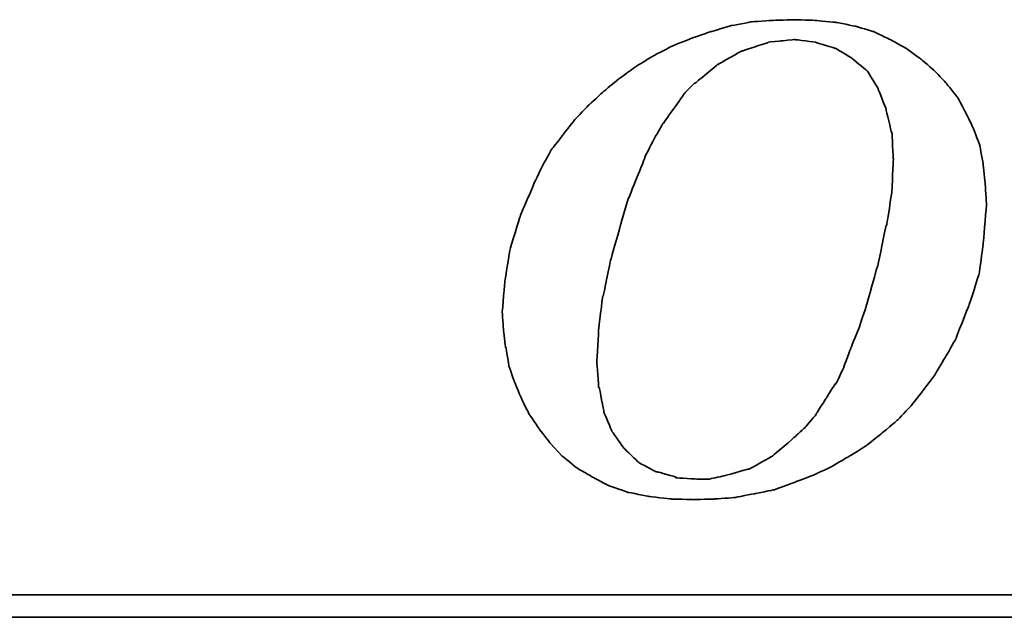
# Model space of a CAD drawing. Header units: millimetres. Extents: x 460 to 871, y 95 to 250.
# Tile 32 of 49: x 761 to 773, y 143 to 151. Entities that reach past the tile are written whole.
import ezdxf

# ---------------------------------------------------------------- set-up
doc = ezdxf.new("R2010")
doc.units = ezdxf.units.MM
doc.layers.add('DIM', color=4, linetype='CONTINUOUS')
doc.layers.add('layer 1', color=7, linetype='CONTINUOUS')

# ---------------------------------------------------------------- blocks, each defined once
blk = doc.blocks.new('TBI MOTION logo(完整正式版)')
at = {"layer": 'layer 1', "color": 22, "lineweight": 35}
for points, knots in [([(-11.34375, -6.98375), (-11.34375, -6.98375), (-10.91375, -7.43875), (-10.91375, -7.43875), (-10.91375, -7.43875), (-10.91375, -7.43875), (-10.38625, -7.87125), (-10.38625, -7.87125), (-10.38625, -7.87125), (-10.38625, -7.87125), (-9.81125, -8.20375), (-9.81125, -8.20375), (-9.81125, -8.20375), (-9.81125, -8.20375), (-9.21125, -8.51875), (-9.21125, -8.51875), (-9.21125, -8.51875), (-9.21125, -8.51875), (-8.51625, -8.75875), (-8.51625, -8.75875), (-8.51625, -8.75875), (-8.51625, -8.75875), (-7.77125, -8.90375), (-7.77125, -8.90375), (-7.77125, -8.90375), (-7.77125, -8.90375), (-6.97875, -8.99875), (-6.97875, -8.99875), (-6.97875, -8.99875), (-6.97875, -8.99875), (-6.14125, -9.02375), (-6.14125, -9.02375), (-6.14125, -9.02375), (-6.14125, -9.02375), (-5.37125, -8.99875), (-5.37125, -8.99875), (-5.37125, -8.99875), (-5.37125, -8.99875), (-4.65375, -8.94875), (-4.65375, -8.94875), (-4.65375, -8.94875), (-4.65375, -8.94875), (-3.93375, -8.80625), (-3.93375, -8.80625), (-3.93375, -8.80625), (-3.93375, -8.80625), (-3.21375, -8.66375), (-3.21375, -8.66375), (-3.21375, -8.66375), (-3.21375, -8.66375), (-2.49375, -8.39875), (-2.49375, -8.39875), (-2.49375, -8.39875), (-2.49375, -8.39875), (-1.79875, -8.13375), (-1.79875, -8.13375), (-1.79875, -8.13375), (-1.79875, -8.13375), (-1.17375, -7.84375), (-1.17375, -7.84375), (-1.17375, -7.84375), (-1.17375, -7.84375), (-0.52375, -7.46375), (-0.52375, -7.46375), (-0.52375, -7.46375), (-0.52375, -7.46375), (0.10124, -7.07875), (0.10124, -7.07875), (0.10124, -7.07875), (0.10124, -7.07875), (0.67625, -6.62375), (0.67625, -6.62375), (0.67625, -6.62375), (0.67625, -6.62375), (1.24874, -6.14375), (1.24874, -6.14375), (1.24874, -6.14375), (1.24874, -6.14375), (1.72874, -5.64125), (1.72874, -5.64125), (1.72874, -5.64125), (1.72874, -5.64125), (2.18624, -5.06375), (2.18624, -5.06375), (2.18624, -5.06375), (2.18624, -5.06375), (2.61625, -4.48874), (2.61625, -4.48874), (2.61625, -4.48874), (2.61625, -4.48874), (3.00125, -3.83874), (3.00125, -3.83874), (3.00125, -3.83874), (3.00125, -3.83874), (3.36124, -3.21374), (3.36124, -3.21374), (3.36124, -3.21374), (3.36124, -3.21374), (3.84374, -1.99125), (3.84374, -1.99125), (3.84374, -1.99125), (3.84374, -1.99125), (4.22625, -0.81875), (4.22625, -0.81875), (4.22625, -0.81875), (4.22625, -0.81875), (4.39125, 0.45624), (4.39125, 0.45624), (4.39125, 0.45624), (4.39125, 0.45624), (4.48874, 1.70124), (4.48874, 1.70124), (4.48874, 1.70124), (4.48874, 1.70124), (4.43874, 2.44625), (4.43874, 2.44625), (4.43874, 2.44625), (4.43874, 2.44625), (4.36874, 3.14125), (4.36874, 3.14125), (4.36874, 3.14125), (4.36874, 3.14125), (4.25125, 3.81125), (4.25125, 3.81125), (4.25125, 3.81125), (4.25125, 3.81125), (4.03124, 4.41125), (4.03124, 4.41125), (4.03124, 4.41125), (4.03124, 4.41125), (3.74374, 5.01125), (3.74374, 5.01125), (3.74374, 5.01125), (3.74374, 5.01125), (3.43124, 5.58875), (3.43124, 5.58875), (3.43124, 5.58875), (3.43124, 5.58875), (3.02625, 6.09125), (3.02625, 6.09125), (3.02625, 6.09125), (3.02625, 6.09125), (2.59374, 6.54875), (2.59374, 6.54875), (2.59374, 6.54875), (2.59374, 6.54875), (2.09124, 6.98125), (2.09124, 6.98125), (2.09124, 6.98125), (2.09124, 6.98125), (1.56124, 7.36625), (1.56124, 7.36625), (1.56124, 7.36625), (1.56124, 7.36625), (0.98624, 7.67625), (0.98624, 7.67625), (0.98624, 7.67625), (0.98624, 7.67625), (0.38624, 7.96375), (0.38624, 7.96375), (0.38624, 7.96375), (0.38624, 7.96375), (-0.25875, 8.15625), (-0.25875, 8.15625), (-0.25875, 8.15625), (-0.25875, 8.15625), (-0.98125, 8.30125), (-0.98125, 8.30125), (-0.98125, 8.30125), (-0.98125, 8.30125), (-1.70124, 8.37125), (-1.70124, 8.37125), (-1.70124, 8.37125), (-1.70124, 8.37125), (-2.49375, 8.39624), (-2.49375, 8.39624), (-2.49375, 8.39624), (-2.49375, 8.39624), (-3.28625, 8.37125), (-3.28625, 8.37125), (-3.28625, 8.37125), (-3.28625, 8.37125), (-4.05125, 8.32125), (-4.05125, 8.32125), (-4.05125, 8.32125), (-4.05125, 8.32125), (-4.77375, 8.18125), (-4.77375, 8.18125), (-4.77375, 8.18125), (-4.77375, 8.18125), (-5.51625, 7.96375), (-5.51625, 7.96375), (-5.51625, 7.96375), (-5.51625, 7.96375), (-6.21125, 7.72625), (-6.21125, 7.72625), (-6.21125, 7.72625), (-6.21125, 7.72625), (-6.92875, 7.43625), (-6.92875, 7.43625), (-6.92875, 7.43625), (-6.92875, 7.43625), (-7.57875, 7.10125), (-7.57875, 7.10125), (-7.57875, 7.10125), (-7.57875, 7.10125), (-8.24875, 6.69125), (-8.24875, 6.69125), (-8.24875, 6.69125), (-8.24875, 6.69125), (-8.84875, 6.26125), (-8.84875, 6.26125), (-8.84875, 6.26125), (-8.84875, 6.26125), (-9.42625, 5.78125), (-9.42625, 5.78125), (-9.42625, 5.78125), (-9.42625, 5.78125), (-9.95375, 5.30125), (-9.95375, 5.30125), (-9.95375, 5.30125), (-9.95375, 5.30125), (-10.43375, 4.79624), (-10.43375, 4.79624), (-10.43375, 4.79624), (-10.43375, 4.79624), (-10.88875, 4.22125), (-10.88875, 4.22125), (-10.88875, 4.22125), (-10.88875, 4.22125), (-11.29875, 3.69375), (-11.29875, 3.69375), (-11.29875, 3.69375), (-11.29875, 3.69375), (-11.63375, 3.09125), (-11.63375, 3.09125), (-11.63375, 3.09125), (-11.63375, 3.09125), (-11.91875, 2.49625), (-11.91875, 2.49625), (-11.91875, 2.49625), (-11.91875, 2.49625), (-12.44875, 1.24625), (-12.44875, 1.24625), (-12.44875, 1.24625), (-12.44875, 1.24625), (-12.80875, 0.06874), (-12.80875, 0.06874), (-12.80875, 0.06874), (-12.80875, 0.06874), (-12.99875, -1.07875), (-12.99875, -1.07875), (-12.99875, -1.07875), (-12.99875, -1.07875), (-13.09375, -2.18375), (-13.09375, -2.18375), (-13.09375, -2.18375), (-13.09375, -2.18375), (-13.04875, -2.85375), (-13.04875, -2.85375), (-13.04875, -2.85375), (-13.04875, -2.85375), (-12.97375, -3.50375), (-12.97375, -3.50375), (-12.97375, -3.50375), (-12.97375, -3.50375), (-12.95375, -3.50375), (-12.95375, -3.50375), (-12.95375, -3.50375), (-12.95375, -3.50375), (-12.85375, -4.17375), (-12.85375, -4.17375), (-12.85375, -4.17375), (-12.85375, -4.17375), (-12.63875, -4.77624), (-12.63875, -4.77624), (-12.63875, -4.77624), (-12.63875, -4.77624), (-12.39875, -5.35125), (-12.39875, -5.35125), (-12.39875, -5.35125), (-12.39875, -5.35125), (-12.11375, -5.92875), (-12.11375, -5.92875), (-12.11375, -5.92875), (-12.11375, -5.92875), (-11.75375, -6.45375), (-11.75375, -6.45375), (-11.75375, -6.45375), (-11.75375, -6.45375), (-11.34375, -6.98375), (-11.34375, -6.98375)], [0, 0, 0, 0, 0.01369863, 0.01369863, 0.01369863, 0.01369864, 0.02739726, 0.02739726, 0.02739726, 0.02739727, 0.04109589, 0.04109589, 0.04109589, 0.0410959, 0.05479452, 0.05479452, 0.05479452, 0.05479453, 0.06849315, 0.06849315, 0.06849315, 0.06849316, 0.08219178, 0.08219178, 0.08219178, 0.08219179, 0.09589041, 0.09589041, 0.09589041, 0.09589042, 0.10958904, 0.10958904, 0.10958904, 0.10958905, 0.12328767, 0.12328767, 0.12328767, 0.12328768, 0.1369863, 0.1369863, 0.1369863, 0.13698631, 0.15068493, 0.15068493, 0.15068493, 0.15068494, 0.16438356, 0.16438356, 0.16438356, 0.16438357, 0.17808219, 0.17808219, 0.17808219, 0.1780822, 0.19178082, 0.19178082, 0.19178082, 0.19178083, 0.20547945, 0.20547945, 0.20547945, 0.20547946, 0.21917808, 0.21917808, 0.21917808, 0.21917809, 0.23287671, 0.23287671, 0.23287671, 0.23287672, 0.24657534, 0.24657534, 0.24657534, 0.24657535, 0.26027397, 0.26027397, 0.26027397, 0.26027398, 0.2739726, 0.2739726, 0.2739726, 0.27397261, 0.28767123, 0.28767123, 0.28767123, 0.28767124, 0.30136986, 0.30136986, 0.30136986, 0.30136987, 0.31506849, 0.31506849, 0.31506849, 0.3150685, 0.32876712, 0.32876712, 0.32876712, 0.32876713, 0.34246575, 0.34246575, 0.34246575, 0.34246576, 0.35616438, 0.35616438, 0.35616438, 0.35616439, 0.36986301, 0.36986301, 0.36986301, 0.36986302, 0.38356164, 0.38356164, 0.38356164, 0.38356165, 0.39726027, 0.39726027, 0.39726027, 0.39726028, 0.4109589, 0.4109589, 0.4109589, 0.41095891, 0.42465753, 0.42465753, 0.42465753, 0.42465754, 0.43835616, 0.43835616, 0.43835616, 0.43835617, 0.45205479, 0.45205479, 0.45205479, 0.4520548, 0.46575342, 0.46575342, 0.46575342, 0.46575343, 0.47945205, 0.47945205, 0.47945205, 0.47945206, 0.49315068, 0.49315068, 0.49315068, 0.49315069, 0.50684932, 0.50684932, 0.50684932, 0.50684933, 0.52054795, 0.52054795, 0.52054795, 0.52054796, 0.53424658, 0.53424658, 0.53424658, 0.53424659, 0.54794521, 0.54794521, 0.54794521, 0.54794522, 0.56164384, 0.56164384, 0.56164384, 0.56164385, 0.57534247, 0.57534247, 0.57534247, 0.57534248, 0.5890411, 0.5890411, 0.5890411, 0.58904111, 0.60273973, 0.60273973, 0.60273973, 0.60273974, 0.61643836, 0.61643836, 0.61643836, 0.61643837, 0.63013699, 0.63013699, 0.63013699, 0.630137, 0.64383562, 0.64383562, 0.64383562, 0.64383563, 0.65753425, 0.65753425, 0.65753425, 0.65753426, 0.67123288, 0.67123288, 0.67123288, 0.67123289, 0.68493151, 0.68493151, 0.68493151, 0.68493152, 0.69863014, 0.69863014, 0.69863014, 0.69863015, 0.71232877, 0.71232877, 0.71232877, 0.71232878, 0.7260274, 0.7260274, 0.7260274, 0.72602741, 0.73972603, 0.73972603, 0.73972603, 0.73972604, 0.75342466, 0.75342466, 0.75342466, 0.75342467, 0.76712329, 0.76712329, 0.76712329, 0.7671233, 0.78082192, 0.78082192, 0.78082192, 0.78082193, 0.79452055, 0.79452055, 0.79452055, 0.79452056, 0.80821918, 0.80821918, 0.80821918, 0.80821919, 0.82191781, 0.82191781, 0.82191781, 0.82191782, 0.83561644, 0.83561644, 0.83561644, 0.83561645, 0.84931507, 0.84931507, 0.84931507, 0.84931508, 0.8630137, 0.8630137, 0.8630137, 0.86301371, 0.87671233, 0.87671233, 0.87671233, 0.87671234, 0.89041096, 0.89041096, 0.89041096, 0.89041097, 0.90410959, 0.90410959, 0.90410959, 0.9041096, 0.91780822, 0.91780822, 0.91780822, 0.91780823, 0.93150685, 0.93150685, 0.93150685, 0.93150686, 0.94520548, 0.94520548, 0.94520548, 0.94520549, 0.95890411, 0.95890411, 0.95890411, 0.95890412, 0.97260274, 0.97260274, 0.97260274, 0.97260275, 0.98630137, 0.98630137, 0.98630137, 0.98630138, 1, 1, 1, 1]), ([(-8.77875, 1.03124), (-8.77875, 1.03124), (-8.51625, 1.89625), (-8.51625, 1.89625), (-8.51625, 1.89625), (-8.51625, 1.89625), (-8.20375, 2.66375), (-8.20375, 2.66375), (-8.20375, 2.66375), (-8.20375, 2.66375), (-7.91625, 3.38125), (-7.91625, 3.38125), (-7.91625, 3.38125), (-7.91625, 3.38125), (-7.91625, 3.40624), (-7.91625, 3.40624), (-7.91625, 3.40624), (-7.91625, 3.40624), (-7.57875, 4.07624), (-7.57875, 4.07624), (-7.57875, 4.07624), (-7.57875, 4.07624), (-7.24375, 4.65125), (-7.24375, 4.65125), (-7.24375, 4.65125), (-7.24375, 4.65125), (-7.21875, 4.65125), (-7.21875, 4.65125), (-7.21875, 4.65125), (-7.21875, 4.65125), (-7.21875, 4.67624), (-7.21875, 4.67624), (-7.21875, 4.67624), (-7.21875, 4.67624), (-6.83625, 5.20375), (-6.83625, 5.20375), (-6.83625, 5.20375), (-6.83625, 5.20375), (-6.49875, 5.68625), (-6.49875, 5.68625), (-6.49875, 5.68625), (-6.49875, 5.68625), (-6.49875, 5.70625), (-6.49875, 5.70625), (-6.49875, 5.70625), (-6.49875, 5.70625), (-6.11625, 6.09125), (-6.11625, 6.09125), (-6.11625, 6.09125), (-6.11625, 6.09125), (-6.09125, 6.09125), (-6.09125, 6.09125), (-6.09125, 6.09125), (-6.09125, 6.09125), (-5.27375, 6.76625), (-5.27375, 6.76625), (-5.27375, 6.76625), (-5.27375, 6.76625), (-5.24875, 6.76625), (-5.24875, 6.76625), (-5.24875, 6.76625), (-5.24875, 6.76625), (-5.24875, 6.78625), (-5.24875, 6.78625), (-5.24875, 6.78625), (-5.24875, 6.78625), (-4.38875, 7.26624), (-4.38875, 7.26624), (-4.38875, 7.26624), (-4.38875, 7.26624), (-4.36125, 7.26624), (-4.36125, 7.26624), (-4.36125, 7.26624), (-4.36125, 7.26624), (-3.93375, 7.41125), (-3.93375, 7.41125), (-3.93375, 7.41125), (-3.93375, 7.41125), (-3.47375, 7.55625), (-3.47375, 7.55625), (-3.47375, 7.55625), (-3.47375, 7.55625), (-3.45375, 7.55625), (-3.45375, 7.55625), (-3.45375, 7.55625), (-3.45375, 7.55625), (-3.42875, 7.58124), (-3.42875, 7.58124), (-3.42875, 7.58124), (-3.42875, 7.58124), (-2.97375, 7.62625), (-2.97375, 7.62625), (-2.97375, 7.62625), (-2.97375, 7.62625), (-2.49375, 7.67625), (-2.49375, 7.67625), (-2.49375, 7.67625), (-2.49375, 7.67625), (-2.46875, 7.67625), (-2.46875, 7.67625), (-2.46875, 7.67625), (-2.46875, 7.67625), (-1.70124, 7.58124), (-1.70124, 7.58124), (-1.70124, 7.58124), (-1.70124, 7.58124), (-1.67875, 7.55625), (-1.67875, 7.55625), (-1.67875, 7.55625), (-1.67875, 7.55625), (-1.65375, 7.55625), (-1.65375, 7.55625), (-1.65375, 7.55625), (-1.65375, 7.55625), (-1.03125, 7.36625), (-1.03125, 7.36625), (-1.03125, 7.36625), (-1.03125, 7.36625), (-1.00625, 7.36625), (-1.00625, 7.36625), (-1.00625, 7.36625), (-1.00625, 7.36625), (-0.43124, 7.02624), (-0.43124, 7.02624), (-0.43124, 7.02624), (-0.43124, 7.02624), (-0.40625, 7.00624), (-0.40625, 7.00624), (-0.40625, 7.00624), (-0.40625, 7.00624), (0.12124, 6.57124), (0.12124, 6.57124), (0.12124, 6.57124), (0.12124, 6.57124), (0.14624, 6.54875), (0.14624, 6.54875), (0.14624, 6.54875), (0.14624, 6.54875), (0.17124, 6.52375), (0.17124, 6.52375), (0.17124, 6.52375), (0.17124, 6.52375), (0.55625, 5.89875), (0.55625, 5.89875), (0.55625, 5.89875), (0.55625, 5.89875), (0.55625, 5.87625), (0.55625, 5.87625), (0.55625, 5.87625), (0.55625, 5.87625), (0.84124, 5.15625), (0.84124, 5.15625), (0.84124, 5.15625), (0.84124, 5.15625), (0.84124, 5.13125), (0.84124, 5.13125), (0.84124, 5.13125), (0.84124, 5.13125), (1.03624, 4.31875), (1.03624, 4.31875), (1.03624, 4.31875), (1.03624, 4.31875), (1.05624, 4.31875), (1.05624, 4.31875), (1.05624, 4.31875), (1.05624, 4.31875), (1.05624, 4.29125), (1.05624, 4.29125), (1.05624, 4.29125), (1.05624, 4.29125), (1.10625, 3.33125), (1.10625, 3.33125), (1.10625, 3.33125), (1.10625, 3.33125), (1.10625, 3.30875), (1.10625, 3.30875), (1.10625, 3.30875), (1.10625, 3.30875), (1.05624, 2.20624), (1.05624, 2.20624), (1.05624, 2.20624), (1.05624, 2.20624), (1.05624, 2.18124), (1.05624, 2.18124), (1.05624, 2.18124), (1.05624, 2.18124), (0.86624, 0.93624), (0.86624, 0.93624), (0.86624, 0.93624), (0.86624, 0.93624), (0.84124, 0.93624), (0.84124, 0.93624), (0.84124, 0.93624), (0.84124, 0.93624), (0.55625, -0.45874), (0.55625, -0.45874), (0.55625, -0.45874), (0.55625, -0.45874), (0.12124, -1.99125), (0.12124, -1.99125), (0.12124, -1.99125), (0.12124, -1.99125), (0.12124, -2.01874), (0.12124, -2.01874), (0.12124, -2.01874), (0.12124, -2.01874), (-0.13874, -2.78375), (-0.13874, -2.78375), (-0.13874, -2.78375), (-0.13874, -2.78375), (-0.43124, -3.50375), (-0.43124, -3.50375), (-0.43124, -3.50375), (-0.43124, -3.50375), (-0.69375, -4.19875), (-0.69375, -4.19875), (-0.69375, -4.19875), (-0.69375, -4.19875), (-0.69375, -4.22375), (-0.69375, -4.22375), (-0.69375, -4.22375), (-0.69375, -4.22375), (-0.98125, -4.82374), (-0.98125, -4.82374), (-0.98125, -4.82374), (-0.98125, -4.82374), (-1.00625, -4.82374), (-1.00625, -4.82374), (-1.00625, -4.82374), (-1.00625, -4.82374), (-1.33875, -5.35125), (-1.33875, -5.35125), (-1.33875, -5.35125), (-1.33875, -5.35125), (-1.67875, -5.87875), (-1.67875, -5.87875), (-1.67875, -5.87875), (-1.67875, -5.87875), (-1.67875, -5.90375), (-1.67875, -5.90375), (-1.67875, -5.90375), (-1.67875, -5.90375), (-2.05875, -6.35875), (-2.05875, -6.35875), (-2.05875, -6.35875), (-2.05875, -6.35875), (-2.08375, -6.38375), (-2.08375, -6.38375), (-2.08375, -6.38375), (-2.08375, -6.38375), (-2.46875, -6.74375), (-2.46875, -6.74375), (-2.46875, -6.74375), (-2.46875, -6.74375), (-3.25875, -7.41625), (-3.25875, -7.41625), (-3.25875, -7.41625), (-3.25875, -7.41625), (-3.28625, -7.43875), (-3.28625, -7.43875), (-3.28625, -7.43875), (-3.28625, -7.43875), (-4.12375, -7.91875), (-4.12375, -7.91875), (-4.12375, -7.91875), (-4.12375, -7.91875), (-4.14875, -7.91875), (-4.14875, -7.91875), (-4.14875, -7.91875), (-4.14875, -7.91875), (-4.17125, -7.91875), (-4.17125, -7.91875), (-4.17125, -7.91875), (-4.17125, -7.91875), (-5.03375, -8.15875), (-5.03375, -8.15875), (-5.03375, -8.15875), (-5.03375, -8.15875), (-5.51625, -8.25625), (-5.51625, -8.25625), (-5.51625, -8.25625), (-5.51625, -8.25625), (-5.54125, -8.27875), (-5.54125, -8.27875), (-5.54125, -8.27875), (-5.54125, -8.27875), (-5.56375, -8.27875), (-5.56375, -8.27875), (-5.56375, -8.27875), (-5.56375, -8.27875), (-5.99625, -8.27875), (-5.99625, -8.27875), (-5.99625, -8.27875), (-5.99625, -8.27875), (-6.76375, -8.23125), (-6.76375, -8.23125), (-6.76375, -8.23125), (-6.76375, -8.23125), (-6.78875, -8.23125), (-6.78875, -8.23125), (-6.78875, -8.23125), (-6.78875, -8.23125), (-6.78875, -8.20375), (-6.78875, -8.20375), (-6.78875, -8.20375), (-6.78875, -8.20375), (-7.45875, -8.01375), (-7.45875, -8.01375), (-7.45875, -8.01375), (-7.45875, -8.01375), (-7.48375, -8.01375), (-7.48375, -8.01375), (-7.48375, -8.01375), (-7.48375, -8.01375), (-7.50875, -8.01375), (-7.50875, -8.01375), (-7.50875, -8.01375), (-7.50875, -8.01375), (-8.13125, -7.67875), (-8.13125, -7.67875), (-8.13125, -7.67875), (-8.13125, -7.67875), (-8.15625, -7.65375), (-8.15625, -7.65375), (-8.15625, -7.65375), (-8.15625, -7.65375), (-8.65875, -7.17375), (-8.65875, -7.17375), (-8.65875, -7.17375), (-8.65875, -7.17375), (-8.68375, -7.14875), (-8.68375, -7.14875), (-8.68375, -7.14875), (-8.68375, -7.14875), (-9.08875, -6.57375), (-9.08875, -6.57375), (-9.08875, -6.57375), (-9.08875, -6.57375), (-9.11375, -6.54875), (-9.11375, -6.54875), (-9.11375, -6.54875), (-9.11375, -6.54875), (-9.11375, -6.52875), (-9.11375, -6.52875), (-9.11375, -6.52875), (-9.11375, -6.52875), (-9.40375, -5.85375), (-9.40375, -5.85375), (-9.40375, -5.85375), (-9.40375, -5.85375), (-9.40375, -5.82875), (-9.40375, -5.82875), (-9.40375, -5.82875), (-9.40375, -5.82875), (-9.56875, -4.96875), (-9.56875, -4.96875), (-9.56875, -4.96875), (-9.56875, -4.96875), (-9.59375, -4.94375), (-9.59375, -4.94375), (-9.59375, -4.94375), (-9.59375, -4.94375), (-9.66375, -4.03375), (-9.66375, -4.03375), (-9.66375, -4.03375), (-9.66375, -4.03375), (-9.66375, -4.00875), (-9.66375, -4.00875), (-9.66375, -4.00875), (-9.66375, -4.00875), (-9.59375, -2.85375), (-9.59375, -2.85375), (-9.59375, -2.85375), (-9.59375, -2.85375), (-9.45125, -1.65875), (-9.45125, -1.65875), (-9.45125, -1.65875), (-9.45125, -1.65875), (-9.42625, -1.63375), (-9.42625, -1.63375), (-9.42625, -1.63375), (-9.42625, -1.63375), (-9.16125, -0.33875), (-9.16125, -0.33875), (-9.16125, -0.33875), (-9.16125, -0.33875), (-8.77875, 1.00624), (-8.77875, 1.00624), (-8.77875, 1.00624), (-8.77875, 1.00624), (-8.77875, 1.03124), (-8.77875, 1.03124)], [0, 0, 0, 0, 0.01020408, 0.01020408, 0.01020408, 0.01020409, 0.02040816, 0.02040816, 0.02040816, 0.02040817, 0.03061224, 0.03061224, 0.03061224, 0.03061225, 0.04081633, 0.04081633, 0.04081633, 0.04081634, 0.05102041, 0.05102041, 0.05102041, 0.05102042, 0.06122449, 0.06122449, 0.06122449, 0.0612245, 0.07142857, 0.07142857, 0.07142857, 0.07142858, 0.08163265, 0.08163265, 0.08163265, 0.08163266, 0.09183673, 0.09183673, 0.09183673, 0.09183674, 0.10204082, 0.10204082, 0.10204082, 0.10204083, 0.1122449, 0.1122449, 0.1122449, 0.11224491, 0.12244898, 0.12244898, 0.12244898, 0.12244899, 0.13265306, 0.13265306, 0.13265306, 0.13265307, 0.14285714, 0.14285714, 0.14285714, 0.14285715, 0.15306122, 0.15306122, 0.15306122, 0.15306123, 0.16326531, 0.16326531, 0.16326531, 0.16326532, 0.17346939, 0.17346939, 0.17346939, 0.1734694, 0.18367347, 0.18367347, 0.18367347, 0.18367348, 0.19387755, 0.19387755, 0.19387755, 0.19387756, 0.20408163, 0.20408163, 0.20408163, 0.20408164, 0.21428571, 0.21428571, 0.21428571, 0.21428572, 0.2244898, 0.2244898, 0.2244898, 0.22448981, 0.23469388, 0.23469388, 0.23469388, 0.23469389, 0.24489796, 0.24489796, 0.24489796, 0.24489797, 0.25510204, 0.25510204, 0.25510204, 0.25510205, 0.26530612, 0.26530612, 0.26530612, 0.26530613, 0.2755102, 0.2755102, 0.2755102, 0.27551021, 0.28571429, 0.28571429, 0.28571429, 0.2857143, 0.29591837, 0.29591837, 0.29591837, 0.29591838, 0.30612245, 0.30612245, 0.30612245, 0.30612246, 0.31632653, 0.31632653, 0.31632653, 0.31632654, 0.32653061, 0.32653061, 0.32653061, 0.32653062, 0.33673469, 0.33673469, 0.33673469, 0.3367347, 0.34693878, 0.34693878, 0.34693878, 0.34693879, 0.35714286, 0.35714286, 0.35714286, 0.35714287, 0.36734694, 0.36734694, 0.36734694, 0.36734695, 0.37755102, 0.37755102, 0.37755102, 0.37755103, 0.3877551, 0.3877551, 0.3877551, 0.38775511, 0.39795918, 0.39795918, 0.39795918, 0.39795919, 0.40816327, 0.40816327, 0.40816327, 0.40816328, 0.41836735, 0.41836735, 0.41836735, 0.41836736, 0.42857143, 0.42857143, 0.42857143, 0.42857144, 0.43877551, 0.43877551, 0.43877551, 0.43877552, 0.44897959, 0.44897959, 0.44897959, 0.4489796, 0.45918367, 0.45918367, 0.45918367, 0.45918368, 0.46938776, 0.46938776, 0.46938776, 0.46938777, 0.47959184, 0.47959184, 0.47959184, 0.47959185, 0.48979592, 0.48979592, 0.48979592, 0.48979593, 0.5, 0.5, 0.5, 0.50000001, 0.51020408, 0.51020408, 0.51020408, 0.51020409, 0.52040816, 0.52040816, 0.52040816, 0.52040817, 0.53061224, 0.53061224, 0.53061224, 0.53061225, 0.54081633, 0.54081633, 0.54081633, 0.54081634, 0.55102041, 0.55102041, 0.55102041, 0.55102042, 0.56122449, 0.56122449, 0.56122449, 0.5612245, 0.57142857, 0.57142857, 0.57142857, 0.57142858, 0.58163265, 0.58163265, 0.58163265, 0.58163266, 0.59183673, 0.59183673, 0.59183673, 0.59183674, 0.60204082, 0.60204082, 0.60204082, 0.60204083, 0.6122449, 0.6122449, 0.6122449, 0.61224491, 0.62244898, 0.62244898, 0.62244898, 0.62244899, 0.63265306, 0.63265306, 0.63265306, 0.63265307, 0.64285714, 0.64285714, 0.64285714, 0.64285715, 0.65306122, 0.65306122, 0.65306122, 0.65306123, 0.66326531, 0.66326531, 0.66326531, 0.66326532, 0.67346939, 0.67346939, 0.67346939, 0.6734694, 0.68367347, 0.68367347, 0.68367347, 0.68367348, 0.69387755, 0.69387755, 0.69387755, 0.69387756, 0.70408163, 0.70408163, 0.70408163, 0.70408164, 0.71428571, 0.71428571, 0.71428571, 0.71428572, 0.7244898, 0.7244898, 0.7244898, 0.72448981, 0.73469388, 0.73469388, 0.73469388, 0.73469389, 0.74489796, 0.74489796, 0.74489796, 0.74489797, 0.75510204, 0.75510204, 0.75510204, 0.75510205, 0.76530612, 0.76530612, 0.76530612, 0.76530613, 0.7755102, 0.7755102, 0.7755102, 0.77551021, 0.78571429, 0.78571429, 0.78571429, 0.7857143, 0.79591837, 0.79591837, 0.79591837, 0.79591838, 0.80612245, 0.80612245, 0.80612245, 0.80612246, 0.81632653, 0.81632653, 0.81632653, 0.81632654, 0.82653061, 0.82653061, 0.82653061, 0.82653062, 0.83673469, 0.83673469, 0.83673469, 0.8367347, 0.84693878, 0.84693878, 0.84693878, 0.84693879, 0.85714286, 0.85714286, 0.85714286, 0.85714287, 0.86734694, 0.86734694, 0.86734694, 0.86734695, 0.87755102, 0.87755102, 0.87755102, 0.87755103, 0.8877551, 0.8877551, 0.8877551, 0.88775511, 0.89795918, 0.89795918, 0.89795918, 0.89795919, 0.90816327, 0.90816327, 0.90816327, 0.90816328, 0.91836735, 0.91836735, 0.91836735, 0.91836736, 0.92857143, 0.92857143, 0.92857143, 0.92857144, 0.93877551, 0.93877551, 0.93877551, 0.93877552, 0.94897959, 0.94897959, 0.94897959, 0.9489796, 0.95918367, 0.95918367, 0.95918367, 0.95918368, 0.96938776, 0.96938776, 0.96938776, 0.96938777, 0.97959184, 0.97959184, 0.97959184, 0.97959185, 0.98979592, 0.98979592, 0.98979592, 0.98979593, 1, 1, 1, 1]), ([(75.90875, -9.47875), (75.90875, -9.47875), (75.90875, -12.28625), (75.90875, -12.28625), (75.90875, -12.28625), (75.90875, -12.28625), (75.90875, -12.47875), (75.90875, -12.47875), (75.90875, -12.47875), (75.90875, -12.47875), (75.71625, -12.47875), (75.71625, -12.47875), (75.71625, -12.47875), (75.71625, -12.47875), (-88.32875, -12.47875), (-88.32875, -12.47875), (-88.32875, -12.47875), (-88.32875, -12.47875), (-88.32875, -13.29375), (-88.32875, -13.29375), (-88.32875, -13.29375), (-88.32875, -13.29375), (82.89125, -13.29375), (82.89125, -13.29375), (82.89125, -13.29375), (82.89125, -13.29375), (75.90875, -9.47875), (75.90875, -9.47875)], [0, 0, 0, 0, 0.14285714, 0.14285714, 0.14285714, 0.14285715, 0.28571429, 0.28571429, 0.28571429, 0.2857143, 0.42857143, 0.42857143, 0.42857143, 0.42857144, 0.57142857, 0.57142857, 0.57142857, 0.57142858, 0.71428571, 0.71428571, 0.71428571, 0.71428572, 0.85714286, 0.85714286, 0.85714286, 0.85714287, 1, 1, 1, 1])]:
    blk.add_open_spline(points, degree=3, knots=knots, dxfattribs=at)

msp = doc.modelspace()

# ---------------------------------------------------------------- block references
at = {"layer": 'DIM', "color": 7, "xscale": 0.3557468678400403, "yscale": 0.3557468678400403, "zscale": 0.3557468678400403}
msp.add_blockref('TBI MOTION logo(完整正式版)', (771.567, 147.733), dxfattribs=at)

doc.saveas('drawing.dxf')
